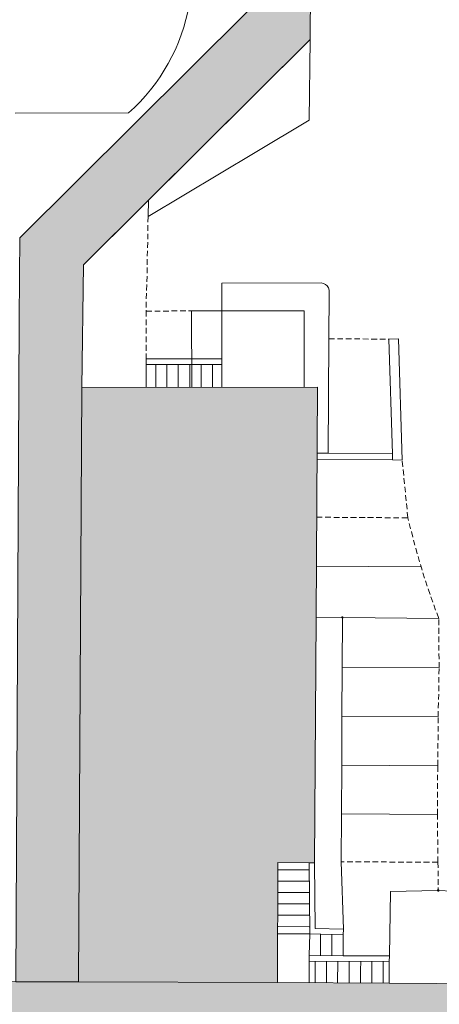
# Model space of a CAD drawing. Header units: metres. Extents: x -15 to 143, y -45 to 47.
# Tile 25 of 41: x 91.342 to 92.23, y 27.971 to 30.052. Entities that reach past the tile are written whole.
import ezdxf

# ---------------------------------------------------------------- set-up
doc = ezdxf.new("R2010")
doc.units = ezdxf.units.M
doc.header["$LTSCALE"] = 0.0125
doc.layers.add('X_YYY_STF_8', color=7, linetype='Continuous', lineweight=9)

# ---------------------------------------------------------------- blocks, each defined once
blk = doc.blocks.new('Ü_Plan_W')
at = {"layer": 'X_YYY_STF_8'}
h = blk.add_hatch(color=9, dxfattribs=at)
h.dxf.hatch_style = 1
edge = h.paths.add_edge_path()
edge.add_line((3.342429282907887, 1.675137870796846), (3.23152067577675, 1.675559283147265))
edge.add_line((3.23152067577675, 1.675559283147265), (3.237872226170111, 2.839309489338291))
edge.add_line((3.237872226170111, 2.839309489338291), (3.238293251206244, 2.918890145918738))
edge.add_line((3.238293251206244, 2.918890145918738), (3.238715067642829, 2.985779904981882))
edge.add_line((3.238715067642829, 2.985779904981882), (3.640459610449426, 3.384558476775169))
edge.add_line((3.640459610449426, 3.384558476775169), (3.644268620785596, 4.046659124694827))
edge.add_line((3.644268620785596, 4.046659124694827), (3.755179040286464, 4.046659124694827))
edge.add_line((3.755179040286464, 4.046659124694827), (3.750948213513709, 3.335456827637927))
edge.add_line((3.750948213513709, 3.335456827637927), (3.350897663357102, 2.938363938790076))
edge.add_line((3.350897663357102, 2.938363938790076), (3.348361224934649, 2.722466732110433))
edge.add_line((3.348361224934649, 2.722466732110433), (3.342429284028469, 1.67513806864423))
h = blk.add_hatch(color=9, dxfattribs=at)
h.dxf.hatch_style = 1
h.paths.add_polyline_path([(3.693378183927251, 1.674295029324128), (3.693800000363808, 1.885540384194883), (3.758566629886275, 1.885110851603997), (3.761110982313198, 2.317756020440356), (3.763647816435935, 2.722888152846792), (3.348361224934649, 2.722466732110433), (3.342429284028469, 1.67513806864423)])
at = {"layer": 'X_YYY_STF_8', "linetype": 'Continuous', "lineweight": 0}
blk.add_hatch(color=256, dxfattribs=at).paths.add_polyline_path([(3.808948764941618, 2.317334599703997), (3.80851903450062, 2.316062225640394), (3.807255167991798, 2.316062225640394), (3.806404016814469, 2.317334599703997), (3.807255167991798, 2.318606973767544), (3.80851903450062, 2.318606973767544)], flags=0)
at = {"layer": 'X_YYY_STF_8', "linetype": 'Continuous', "lineweight": 9}
blk.add_hatch(color=256, dxfattribs=at).paths.add_polyline_path([(3.977858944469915, 1.836430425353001), (3.977429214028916, 1.835158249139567), (3.976165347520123, 1.835158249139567), (3.975314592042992, 1.836430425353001), (3.976165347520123, 1.837273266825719), (3.977429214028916, 1.837273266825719), (3.977859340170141, 1.836430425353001)], flags=0)
at = {"layer": 'X_YYY_STF_8'}
h = blk.add_hatch(color=9, dxfattribs=at)
h.dxf.hatch_style = 1
edge = h.paths.add_edge_path()
edge.add_line((1.639361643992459, 1.686994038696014), (1.665188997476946, 1.686572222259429))
edge.add_line((1.665188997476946, 1.686572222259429), (1.706673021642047, 1.686572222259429))
edge.add_line((1.706673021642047, 1.686572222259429), (2.368832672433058, 1.681790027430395))
edge.add_line((2.368832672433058, 1.681790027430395), (3.231518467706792, 1.675559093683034))
edge.add_line((3.231518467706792, 1.675559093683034), (3.342429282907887, 1.675137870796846))
edge.add_line((3.342429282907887, 1.675137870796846), (3.693378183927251, 1.674295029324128))
edge.add_line((3.693378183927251, 1.674295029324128), (3.890223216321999, 1.673022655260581))
edge.add_line((3.890223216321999, 1.673022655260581), (4.471462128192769, 1.668784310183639))
edge.add_line((4.471462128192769, 1.668784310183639), (4.638678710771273, 1.665396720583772))
edge.add_line((4.638678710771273, 1.665396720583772), (4.835109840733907, 1.662017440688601))
edge.add_line((4.835109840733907, 1.662017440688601), (4.847387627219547, 1.662017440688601))
edge.add_line((4.847387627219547, 1.662017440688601), (4.846115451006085, 1.212013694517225))
edge.add_line((4.846115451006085, 1.212013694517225), (4.748746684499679, 1.21243521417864))
edge.add_line((4.748746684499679, 1.21243521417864), (4.029927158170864, 1.216244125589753))
edge.add_line((4.029927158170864, 1.216244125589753), (3.771273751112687, 1.217937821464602))
edge.add_line((3.771273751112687, 1.217937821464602), (3.770962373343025, 1.13115192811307))
edge.add_line((3.770962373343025, 1.13115192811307), (3.651043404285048, 1.131582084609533))
edge.add_line((3.651043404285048, 1.131582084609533), (3.618019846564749, 1.132003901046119))
edge.add_line((3.618019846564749, 1.132003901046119), (3.472391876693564, 1.132424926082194))
edge.add_line((3.472391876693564, 1.132424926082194), (3.432180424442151, 1.132424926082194))
edge.add_line((3.432180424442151, 1.132424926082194), (3.329308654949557, 1.133275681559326))
edge.add_line((3.329308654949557, 1.133275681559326), (3.316188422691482, 1.133275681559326))
edge.add_line((3.316188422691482, 1.133275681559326), (3.316672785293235, 1.220482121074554))
edge.add_line((3.316672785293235, 1.220482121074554), (1.636395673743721, 1.230215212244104))
edge.add_line((1.636395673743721, 1.230215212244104), (1.639361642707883, 1.686993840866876))
at = {"layer": 'X_YYY_STF_8', "linetype": 'Continuous', "lineweight": 13}
for p, q in [((3.640459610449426, 3.384558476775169), (3.238714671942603, 2.985780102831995)), ((3.750948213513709, 3.375668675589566), (3.750949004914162, 3.335456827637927)), ((3.46561709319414, 3.05266214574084), (3.350897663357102, 2.938363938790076)), ((3.46520398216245, 3.023455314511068), (3.464774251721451, 3.013722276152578)), ((3.238715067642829, 2.985779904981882), (3.238293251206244, 2.918890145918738)), ((3.350897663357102, 2.938363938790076), (3.348361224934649, 2.722466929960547)), ((3.783542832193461, 2.808400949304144), (3.793705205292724, 2.807979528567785)), ((3.762804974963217, 2.606475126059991), (3.762804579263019, 2.59546991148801)), ((3.977429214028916, 2.315641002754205), (3.974042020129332, 2.325381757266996)), ((3.97573601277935, 1.886383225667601), (3.975735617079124, 1.896116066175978)), ((3.758566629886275, 1.885110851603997), (3.748833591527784, 1.88511104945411)), ((3.97573601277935, 1.886383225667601), (3.965581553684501, 1.886383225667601))]:
    blk.add_line(p, q, dxfattribs=at)
at = {"layer": 'X_YYY_STF_8', "linetype": 'Continuous', "lineweight": 0}
for p, q in [((3.750948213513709, 3.335456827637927), (3.46561709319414, 3.052661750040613)), ((3.748833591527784, 3.193638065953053), (3.750949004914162, 3.335456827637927)), ((3.230675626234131, 3.205494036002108), (3.430907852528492, 3.206336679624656)), ((3.748833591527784, 3.193638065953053), (3.653580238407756, 3.136489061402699)), ((3.464774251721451, 3.008641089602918), (3.464774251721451, 2.998478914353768)), ((3.464352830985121, 2.993397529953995), (3.464352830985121, 2.983664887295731)), ((3.464352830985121, 2.978583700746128), (3.46393141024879, 2.968421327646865)), ((3.46393141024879, 2.963340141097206), (3.463509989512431, 2.953607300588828)), ((3.463509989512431, 2.948526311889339), (3.463080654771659, 2.938363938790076)), ((3.463080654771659, 2.933712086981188), (3.463080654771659, 2.923549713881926)), ((3.463080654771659, 2.918468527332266), (3.4626592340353, 2.908735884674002)), ((3.4626592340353, 2.903654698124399), (3.46223781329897, 2.893492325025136)), ((3.594737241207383, 2.857510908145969), (3.594736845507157, 2.906191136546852)), ((3.594737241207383, 2.906191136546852), (3.770001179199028, 2.906620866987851)), ((3.770001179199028, 2.906620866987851), (3.774231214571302, 2.905769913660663)), ((3.774231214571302, 2.90576971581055), (3.778040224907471, 2.904076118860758)), ((3.778040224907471, 2.904076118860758), (3.781006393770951, 2.901539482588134)), ((3.781006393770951, 2.901539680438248), (3.783121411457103, 2.897722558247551)), ((3.783121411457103, 2.897722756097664), (3.784393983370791, 2.893913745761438)), ((3.46223781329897, 2.888411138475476), (3.461816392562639, 2.878678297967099)), ((3.784393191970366, 2.889683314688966), (3.783542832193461, 2.808400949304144)), ((3.784393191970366, 2.893913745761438), (3.784393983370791, 2.889683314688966)), ((3.461816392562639, 2.873597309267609), (3.46138666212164, 2.863434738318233)), ((3.461387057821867, 2.858353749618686), (3.46138666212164, 2.85708137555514)), ((3.461387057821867, 2.857081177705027), (3.46138666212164, 2.847348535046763)), ((3.461387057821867, 2.857081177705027), (3.471549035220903, 2.85708137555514)), ((3.476630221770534, 2.857081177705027), (3.486363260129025, 2.85708137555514)), ((3.491444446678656, 2.857081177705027), (3.501606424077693, 2.85708137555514)), ((3.506258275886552, 2.857510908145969), (3.516421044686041, 2.857510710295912)), ((3.521501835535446, 2.857510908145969), (3.531664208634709, 2.857510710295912)), ((3.536316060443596, 2.857510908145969), (3.541396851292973, 2.857510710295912)), ((3.541826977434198, 2.722888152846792), (3.541396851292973, 2.857510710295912)), ((3.541397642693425, 2.857510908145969), (3.739943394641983, 2.857510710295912)), ((3.594737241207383, 2.857510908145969), (3.594736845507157, 2.772840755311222)), ((3.73994379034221, 2.857510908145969), (3.739943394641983, 2.722888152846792)), ((3.461387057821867, 2.842267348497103), (3.46138666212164, 2.832105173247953)), ((3.461387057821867, 2.827453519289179), (3.46138666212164, 2.817290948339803)), ((3.461387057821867, 2.812209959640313), (3.46138666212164, 2.802055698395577)), ((3.461387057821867, 2.797395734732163), (3.46138666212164, 2.7872333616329)), ((3.783542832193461, 2.808400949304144), (3.782278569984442, 2.606475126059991)), ((3.798786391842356, 2.807979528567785), (3.80851903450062, 2.807979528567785)), ((3.813600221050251, 2.807979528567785), (3.823762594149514, 2.807979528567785)), ((3.828843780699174, 2.807979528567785), (3.838576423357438, 2.807979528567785)), ((3.843658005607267, 2.807979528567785), (3.85382037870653, 2.807558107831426)), ((3.858471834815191, 2.807558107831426), (3.868634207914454, 2.807558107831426)), ((3.873715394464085, 2.807558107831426), (3.883448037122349, 2.807558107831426)), ((3.888529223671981, 2.807558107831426), (3.889379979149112, 2.807558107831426)), ((3.906309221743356, 2.807979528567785), (3.889379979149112, 2.807558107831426)), ((3.461387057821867, 2.782151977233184), (3.46138666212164, 2.772840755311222)), ((3.461387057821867, 2.772841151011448), (3.46138666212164, 2.762686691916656)), ((3.461387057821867, 2.762686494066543), (3.595158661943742, 2.762686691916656)), ((3.461387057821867, 2.762686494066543), (3.461816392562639, 2.722466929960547)), ((3.498219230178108, 2.762257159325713), (3.498219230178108, 2.723309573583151)), ((3.518114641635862, 2.762257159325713), (3.518114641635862, 2.723309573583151)), ((3.538438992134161, 2.762257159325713), (3.538438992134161, 2.723309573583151)), ((3.558334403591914, 2.762257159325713), (3.558334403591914, 2.74617075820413)), ((3.578229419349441, 2.762257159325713), (3.578229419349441, 2.745749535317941)), ((3.594737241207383, 2.772841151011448), (3.595158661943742, 2.762686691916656)), ((3.595158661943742, 2.762686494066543), (3.595158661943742, 2.722888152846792)), ((3.558334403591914, 2.74617075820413), (3.558334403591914, 2.723309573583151)), ((3.578229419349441, 2.745749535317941), (3.578229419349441, 2.723309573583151)), ((3.762804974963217, 2.606475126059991), (3.782278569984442, 2.606475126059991)), ((3.913084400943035, 2.594619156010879), (3.896155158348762, 2.595040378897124)), ((3.914356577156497, 2.582341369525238), (3.913084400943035, 2.592503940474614)), ((3.915628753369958, 2.567527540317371), (3.914777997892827, 2.577689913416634)), ((3.917314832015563, 2.552705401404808), (3.916050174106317, 2.562446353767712)), ((3.918587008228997, 2.537891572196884), (3.917744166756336, 2.547632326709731)), ((3.920280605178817, 2.522648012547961), (3.919008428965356, 2.532810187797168)), ((3.921552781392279, 2.507833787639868), (3.920702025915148, 2.517996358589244)), ((3.923246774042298, 2.493019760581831), (3.921974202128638, 2.502752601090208)), ((3.762383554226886, 2.493870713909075), (3.772116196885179, 2.493870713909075)), ((3.777197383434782, 2.493870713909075), (3.787359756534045, 2.493870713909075)), ((3.792433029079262, 2.493441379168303), (3.802173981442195, 2.49344118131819)), ((3.8072547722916, 2.493441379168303), (3.817408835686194, 2.49344118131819)), ((3.822068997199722, 2.493441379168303), (3.832230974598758, 2.49344118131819)), ((3.837312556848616, 2.493441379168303), (3.84746662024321, 2.49344118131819)), ((3.852126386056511, 2.493441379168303), (3.862288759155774, 2.49344118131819)), ((3.867362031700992, 2.493441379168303), (3.877102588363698, 2.49344118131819)), ((3.882184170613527, 2.493019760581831), (3.89233823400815, 2.493019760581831)), ((3.897419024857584, 2.493019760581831), (3.907160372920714, 2.493019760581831)), ((3.912241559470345, 2.493019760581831), (3.92239562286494, 2.493019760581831)), ((3.924089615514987, 2.487938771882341), (3.923246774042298, 2.493019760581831)), ((3.927906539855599, 2.473124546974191), (3.925361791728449, 2.482857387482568)), ((3.931715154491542, 2.458732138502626), (3.929170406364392, 2.468464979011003)), ((3.935524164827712, 2.444331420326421), (3.932979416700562, 2.453650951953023)), ((3.939332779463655, 2.42951778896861), (3.936796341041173, 2.439258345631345)), ((3.943563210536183, 2.415124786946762), (3.941026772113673, 2.424865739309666)), ((3.946529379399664, 2.406656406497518), (3.761953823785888, 2.40750716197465)), ((3.948223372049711, 2.400732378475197), (3.945256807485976, 2.410473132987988)), ((3.952453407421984, 2.386760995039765), (3.949495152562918, 2.396072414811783)), ((3.957113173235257, 2.3723685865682), (3.954147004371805, 2.381680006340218)), ((3.962194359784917, 2.357975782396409), (3.958806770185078, 2.367708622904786)), ((3.966845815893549, 2.344004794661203), (3.963466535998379, 2.353324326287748)), ((3.971927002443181, 2.33003341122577), (3.968539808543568, 2.339344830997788)), ((3.80851903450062, 2.317334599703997), (3.80851903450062, 2.317132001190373)), ((3.977429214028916, 2.315641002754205), (3.808948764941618, 2.317334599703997)), ((3.977429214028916, 2.303784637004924), (3.977429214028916, 2.313525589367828)), ((3.977858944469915, 2.288549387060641), (3.977429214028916, 2.298711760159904)), ((3.977858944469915, 2.273727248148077), (3.977859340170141, 2.28388962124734)), ((3.977858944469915, 2.25891341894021), (3.977859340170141, 2.268654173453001)), ((3.978280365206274, 2.243677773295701), (3.977859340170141, 2.253832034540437)), ((3.978280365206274, 2.228855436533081), (3.978280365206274, 2.238596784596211)), ((3.978280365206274, 2.228855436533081), (3.807255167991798, 2.229706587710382)), ((3.977858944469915, 2.217429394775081), (3.978280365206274, 2.227591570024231)), ((3.977858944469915, 2.202615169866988), (3.977859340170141, 2.212348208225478)), ((3.977429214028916, 2.187371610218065), (3.977429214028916, 2.197533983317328)), ((3.977008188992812, 2.172557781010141), (3.977429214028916, 2.182290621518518)), ((3.976165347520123, 2.142499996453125), (3.976586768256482, 2.152233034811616)), ((3.976586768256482, 2.157314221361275), (3.977008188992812, 2.167476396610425)), ((3.976165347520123, 2.142499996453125), (3.806825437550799, 2.143342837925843)), ((3.976165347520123, 2.131073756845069), (3.976165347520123, 2.141227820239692)), ((3.976165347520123, 2.116251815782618), (3.976165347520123, 2.125992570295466)), ((3.976165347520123, 2.101015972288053), (3.976165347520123, 2.111170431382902)), ((3.97573601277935, 2.086193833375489), (3.975735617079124, 2.095934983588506)), ((3.97573601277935, 2.070958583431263), (3.975735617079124, 2.081120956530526)), ((3.97573601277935, 2.0561364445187), (3.975735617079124, 2.066298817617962)), ((3.805982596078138, 1.971045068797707), (3.806404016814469, 2.056987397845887)), ((3.97573601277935, 2.0561364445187), (3.806404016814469, 2.056987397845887)), ((3.97573601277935, 2.045131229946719), (3.975735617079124, 2.055293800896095)), ((3.975314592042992, 2.030317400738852), (3.975314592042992, 2.040050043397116)), ((3.975314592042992, 2.015073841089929), (3.975314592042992, 2.025236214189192)), ((3.975314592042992, 2.000259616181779), (3.975314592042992, 2.00999265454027)), ((3.975314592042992, 1.98501645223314), (3.975314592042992, 1.995178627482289)), ((3.975314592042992, 1.97020222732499), (3.975314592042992, 1.979935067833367)), ((3.805561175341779, 1.886804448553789), (3.805982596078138, 1.971045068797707)), ((3.975314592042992, 1.97020222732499), (3.805982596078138, 1.971045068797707)), ((3.975314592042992, 1.961312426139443), (3.975314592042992, 1.97020222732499)), ((3.975314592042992, 1.946498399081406), (3.975314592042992, 1.95623104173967)), ((3.975314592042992, 1.93125464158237), (3.975314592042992, 1.941417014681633)), ((3.97573601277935, 1.91644061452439), (3.975735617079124, 1.926173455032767)), ((3.97573601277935, 1.901197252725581), (3.975735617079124, 1.911359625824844)), ((3.748833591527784, 1.885110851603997), (3.750097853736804, 1.759807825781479)), ((3.759838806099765, 1.76954027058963), (3.758566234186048, 1.88511104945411)), ((3.810642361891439, 1.886804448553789), (3.805561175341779, 1.886804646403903)), ((3.825877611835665, 1.886804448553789), (3.815715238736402, 1.886804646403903)), ((3.840691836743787, 1.886804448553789), (3.830959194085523, 1.886804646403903)), ((3.855935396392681, 1.886804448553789), (3.845773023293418, 1.886804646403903)), ((3.870749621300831, 1.886804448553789), (3.860595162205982, 1.886804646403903)), ((3.885571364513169, 1.886804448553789), (3.875830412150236, 1.886804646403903)), ((3.900807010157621, 1.886383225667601), (3.890644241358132, 1.886383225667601)), ((3.915628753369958, 1.886383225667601), (3.905888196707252, 1.886383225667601)), ((3.930864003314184, 1.886383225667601), (3.920702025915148, 1.886383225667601)), ((3.945678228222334, 1.886383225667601), (3.93594558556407, 1.886383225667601)), ((3.960921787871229, 1.886383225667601), (3.950759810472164, 1.886383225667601)), ((3.97573601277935, 1.886383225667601), (3.976165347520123, 1.876220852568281)), ((3.694221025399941, 1.872833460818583), (3.748404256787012, 1.872833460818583)), ((3.976165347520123, 1.871139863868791), (3.976165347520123, 1.861406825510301)), ((3.976165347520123, 1.856325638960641), (3.976586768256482, 1.846163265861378)), ((3.694221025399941, 1.852517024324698), (3.748404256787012, 1.852517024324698)), ((3.976586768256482, 1.841511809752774), (3.976586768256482, 1.837273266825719)), ((3.694221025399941, 1.832621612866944), (3.718775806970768, 1.832621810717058)), ((3.718775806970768, 1.832621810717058), (3.748833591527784, 1.832621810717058)), ((3.89233823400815, 1.834307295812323), (3.890644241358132, 1.72086024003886)), ((3.977429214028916, 1.836430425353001), (3.977429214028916, 1.836227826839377)), ((3.977858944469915, 1.836000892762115), (4.000712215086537, 1.835158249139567)), ((3.694221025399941, 1.812718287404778), (3.717925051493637, 1.812718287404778)), ((3.717925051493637, 1.812718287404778), (3.748833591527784, 1.812718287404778)), ((3.694221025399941, 1.792823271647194), (3.749255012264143, 1.792823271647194)), ((3.809370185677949, 1.767846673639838), (3.759838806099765, 1.769540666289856)), ((3.750097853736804, 1.759807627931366), (3.693800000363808, 1.759807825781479)), ((3.749255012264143, 1.721703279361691), (3.750097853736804, 1.759807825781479)), ((3.750097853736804, 1.759807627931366), (3.808948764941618, 1.758114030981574)), ((3.76915002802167, 1.758535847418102), (3.76915002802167, 1.744142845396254)), ((3.789045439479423, 1.758114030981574), (3.789045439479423, 1.74330020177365)), ((3.809370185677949, 1.767846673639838), (3.808948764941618, 1.758114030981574)), ((3.808948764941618, 1.721281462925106), (3.808948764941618, 1.758114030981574)), ((3.76915002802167, 1.744142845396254), (3.768729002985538, 1.72212450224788)), ((3.789045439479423, 1.74330020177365), (3.789045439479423, 1.72212450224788)), ((3.749255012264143, 1.721703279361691), (3.748833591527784, 1.711548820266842)), ((3.890644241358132, 1.720860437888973), (3.890223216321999, 1.711119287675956)), ((3.748833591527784, 1.711548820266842), (3.748833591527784, 1.673865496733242)), ((3.759838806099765, 1.711119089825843), (3.759417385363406, 1.674295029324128)), ((3.779733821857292, 1.711119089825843), (3.779312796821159, 1.674295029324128)), ((3.799637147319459, 1.711119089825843), (3.799207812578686, 1.674295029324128)), ((3.819532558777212, 1.71069806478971), (3.819532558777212, 1.695883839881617)), ((3.839848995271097, 1.71069806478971), (3.839427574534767, 1.696726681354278)), ((3.859744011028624, 1.71069806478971), (3.85932298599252, 1.673865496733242)), ((3.879647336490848, 1.710276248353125), (3.879218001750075, 1.67344407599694)), ((3.890223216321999, 1.711119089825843), (3.890223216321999, 1.673022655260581)), ((3.819532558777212, 1.695883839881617), (3.819532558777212, 1.673865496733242)), ((3.839427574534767, 1.696726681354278), (3.839427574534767, 1.673865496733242))]:
    blk.add_line(p, q, dxfattribs=at)
at = {"layer": 'X_YYY_STF_8', "linetype": 'Continuous', "lineweight": 5}
for p, q in [((3.46520398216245, 3.023455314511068), (3.653580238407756, 3.136489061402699)), ((3.46561709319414, 3.05266214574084), (3.465203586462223, 3.023455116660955)), ((3.889380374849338, 2.807558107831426), (3.896155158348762, 2.605624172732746)), ((3.913084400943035, 2.594619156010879), (3.906309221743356, 2.807979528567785)), ((3.594737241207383, 2.772841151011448), (3.46138666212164, 2.772840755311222)), ((3.478324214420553, 2.762257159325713), (3.478324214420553, 2.723309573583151)), ((3.782278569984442, 2.606475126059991), (3.896155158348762, 2.605624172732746)), ((3.896155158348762, 2.60562377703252), (3.896155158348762, 2.595040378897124)), ((3.896155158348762, 2.595040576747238), (3.762804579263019, 2.59546991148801)), ((3.806404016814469, 2.317334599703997), (3.761110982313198, 2.317756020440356)), ((3.8072547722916, 2.229706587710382), (3.80767619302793, 2.316062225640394)), ((3.806825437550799, 2.143342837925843), (3.807255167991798, 2.229706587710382)), ((3.806404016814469, 2.056987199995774), (3.806825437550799, 2.143342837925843)), ((3.809370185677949, 1.767846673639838), (3.805561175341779, 1.886804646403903)), ((3.975314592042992, 1.836000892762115), (3.89233823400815, 1.834307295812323)), ((3.694221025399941, 1.772928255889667), (3.749255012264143, 1.772506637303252)), ((3.749255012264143, 1.721703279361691), (3.808948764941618, 1.721281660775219)), ((3.808948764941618, 1.721281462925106), (3.890644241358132, 1.72086024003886)), ((3.748833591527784, 1.711548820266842), (3.890223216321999, 1.711119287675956))]:
    blk.add_line(p, q, dxfattribs=at)
at = {"layer": 'X_YYY_STF_8'}
for points in [[(3.342429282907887, 1.675137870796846), (3.23152067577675, 1.675559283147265), (3.237872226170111, 2.839309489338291), (3.238293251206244, 2.918890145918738), (3.238715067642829, 2.985779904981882), (3.640459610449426, 3.384558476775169), (3.644268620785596, 4.046659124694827), (3.755179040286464, 4.046659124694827), (3.750948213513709, 3.335456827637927), (3.350897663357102, 2.938363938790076), (3.348361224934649, 2.722466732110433), (3.342429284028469, 1.67513806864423)], [(3.693378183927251, 1.674295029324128), (3.693800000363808, 1.885540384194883), (3.758566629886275, 1.885110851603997), (3.761110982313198, 2.317756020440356), (3.763647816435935, 2.722888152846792), (3.348361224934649, 2.722466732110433), (3.342429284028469, 1.67513806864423), (3.693378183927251, 1.674295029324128)], [(1.639361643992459, 1.686994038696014), (1.665188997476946, 1.686572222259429), (1.706673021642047, 1.686572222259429), (2.368832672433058, 1.681790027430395), (3.231518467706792, 1.675559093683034), (3.342429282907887, 1.675137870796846), (3.693378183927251, 1.674295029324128), (3.890223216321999, 1.673022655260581), (4.471462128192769, 1.668784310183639)]]:
    blk.add_lwpolyline(points, dxfattribs=at)
at = {"layer": 'X_YYY_STF_8', "linetype": 'Continuous', "lineweight": 0}
for points in [[(3.54224800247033, 3.453985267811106), (3.541944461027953, 3.439799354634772), (3.54103891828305, 3.425700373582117), (3.539538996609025, 3.411705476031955), (3.537452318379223, 3.397831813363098), (3.53478650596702, 3.38409653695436), (3.531549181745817, 3.370516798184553), (3.527747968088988, 3.357109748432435), (3.523390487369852, 3.343892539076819), (3.518484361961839, 3.330882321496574), (3.513037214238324, 3.318096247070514), (3.50705666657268, 3.305551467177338), (3.500550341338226, 3.293265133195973), (3.493525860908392, 3.281254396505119), (3.485990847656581, 3.269536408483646), (3.477952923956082, 3.258128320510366), (3.469419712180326, 3.247047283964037), (3.460398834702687, 3.236310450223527), (3.45089791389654, 3.225934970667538), (3.440924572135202, 3.215937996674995), (3.430486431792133, 3.206336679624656)], [(3.806404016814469, 2.317756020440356), (3.806407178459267, 2.317820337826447), (3.806416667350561, 2.317884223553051), (3.806432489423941, 2.317947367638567), (3.806454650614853, 2.31800946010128), (3.80648315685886, 2.318070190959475), (3.806518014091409, 2.318129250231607), (3.806559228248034, 2.318186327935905), (3.806606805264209, 2.318241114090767), (3.806660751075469, 2.318293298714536), (3.806721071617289, 2.318342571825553), (3.806787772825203, 2.318388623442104), (3.806860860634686, 2.318431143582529), (3.806940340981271, 2.318469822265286), (3.807026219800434, 2.318504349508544), (3.807118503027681, 2.31853441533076), (3.807217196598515, 2.318559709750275), (3.807322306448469, 2.318579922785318), (3.80743383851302, 2.318594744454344), (3.807551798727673, 2.318603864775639), (3.80767619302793, 2.318606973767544)], [(3.80767619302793, 2.31649195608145), (3.807551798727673, 2.31649511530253), (3.80743383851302, 2.3165045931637), (3.807322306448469, 2.316520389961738), (3.807217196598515, 2.316542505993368), (3.807118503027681, 2.316570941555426), (3.807026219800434, 2.316605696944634), (3.806940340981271, 2.316646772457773), (3.806860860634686, 2.316694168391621), (3.806787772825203, 2.316747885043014), (3.806721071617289, 2.31680792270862), (3.806660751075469, 2.316874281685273), (3.806606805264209, 2.31694696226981), (3.806559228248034, 2.317025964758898), (3.806518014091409, 2.317111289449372), (3.80648315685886, 2.317202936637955), (3.806454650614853, 2.317300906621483), (3.806432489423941, 2.317405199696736), (3.806416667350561, 2.317515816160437), (3.806407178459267, 2.317632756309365), (3.806404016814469, 2.317756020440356)], [(3.80767619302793, 2.318606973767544), (3.807739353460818, 2.318603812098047), (3.807802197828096, 2.318594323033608), (3.807864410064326, 2.318578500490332), (3.807925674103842, 2.318556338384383), (3.807985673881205, 2.318527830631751), (3.80804409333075, 2.318492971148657), (3.808100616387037, 2.318451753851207), (3.808154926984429, 2.318404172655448), (3.808206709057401, 2.318350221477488), (3.808255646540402, 2.318289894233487), (3.80830142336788, 2.318223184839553), (3.808343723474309, 2.318150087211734), (3.808382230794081, 2.318070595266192), (3.808416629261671, 2.317984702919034), (3.808446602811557, 2.317892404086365), (3.808471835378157, 2.31779369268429), (3.808492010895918, 2.317688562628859), (3.80850681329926, 2.317577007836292), (3.808515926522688, 2.317459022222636), (3.80851903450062, 2.317334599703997)], [(3.80851903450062, 2.317334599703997), (3.808515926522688, 2.317271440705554), (3.80850681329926, 2.317208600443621), (3.808492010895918, 2.317146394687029), (3.808471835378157, 2.317085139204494), (3.808446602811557, 2.317025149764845), (3.808416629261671, 2.316966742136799), (3.808382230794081, 2.316910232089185), (3.808343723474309, 2.316855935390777), (3.80830142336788, 2.31680416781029), (3.808255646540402, 2.316755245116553), (3.808206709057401, 2.316709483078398), (3.808154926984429, 2.316667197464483), (3.808100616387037, 2.316628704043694), (3.80804409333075, 2.316594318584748), (3.807985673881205, 2.316564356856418), (3.807925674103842, 2.316539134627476), (3.807864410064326, 2.316518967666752), (3.807802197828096, 2.316504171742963), (3.807739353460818, 2.316495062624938), (3.80767619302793, 2.31649195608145)], [(3.975314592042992, 1.836430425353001), (3.975317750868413, 1.836496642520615), (3.975327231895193, 1.836568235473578), (3.975343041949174, 1.836644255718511), (3.975365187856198, 1.83672375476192), (3.975393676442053, 1.836805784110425), (3.975428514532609, 1.836889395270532), (3.975469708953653, 1.836973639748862), (3.975517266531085, 1.837057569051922), (3.975571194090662, 1.837140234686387), (3.975631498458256, 1.837220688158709), (3.975698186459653, 1.837297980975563), (3.975771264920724, 1.8373711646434), (3.975850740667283, 1.837439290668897), (3.975936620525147, 1.837501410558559), (3.976028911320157, 1.837556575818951), (3.976127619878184, 1.837603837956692), (3.976232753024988, 1.837642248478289), (3.976344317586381, 1.837670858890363), (3.976462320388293, 1.837688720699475), (3.976586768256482, 1.837694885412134)], [(3.976586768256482, 1.835158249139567), (3.976462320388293, 1.835164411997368), (3.976344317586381, 1.835182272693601), (3.976232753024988, 1.83521088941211), (3.976127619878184, 1.835249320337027), (3.976028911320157, 1.835296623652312), (3.975936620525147, 1.83535185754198), (3.975850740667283, 1.835414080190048), (3.975771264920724, 1.835482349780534), (3.975698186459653, 1.835555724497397), (3.975631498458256, 1.835633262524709), (3.975571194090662, 1.835714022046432), (3.975517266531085, 1.835797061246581), (3.975469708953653, 1.835881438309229), (3.975428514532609, 1.835966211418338), (3.975393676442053, 1.836050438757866), (3.975365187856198, 1.836133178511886), (3.975343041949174, 1.836213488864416), (3.975327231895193, 1.836290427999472), (3.975317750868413, 1.836363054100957), (3.975314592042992, 1.836430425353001)], [(3.976586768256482, 1.837694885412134), (3.976649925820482, 1.837688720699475), (3.976712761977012, 1.837670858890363), (3.976774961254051, 1.837642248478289), (3.976836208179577, 1.837603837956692), (3.976896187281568, 1.837556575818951), (3.976954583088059, 1.837501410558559), (3.977011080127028, 1.837439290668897), (3.977065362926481, 1.8373711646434), (3.977117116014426, 1.837297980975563), (3.977166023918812, 1.837220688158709), (3.977211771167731, 1.837140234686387), (3.977254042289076, 1.837057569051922), (3.977292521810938, 1.836973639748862), (3.977326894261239, 1.836889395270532), (3.977356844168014, 1.836805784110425), (3.977382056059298, 1.83672375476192), (3.977402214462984, 1.836644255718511), (3.977417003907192, 1.836568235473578), (3.977426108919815, 1.836496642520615), (3.977429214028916, 1.836430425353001)], [(3.977429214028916, 1.836430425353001), (3.977426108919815, 1.836306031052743), (3.977417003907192, 1.836188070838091), (3.977402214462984, 1.836076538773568), (3.977382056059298, 1.835971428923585), (3.977356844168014, 1.835872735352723), (3.977326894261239, 1.835780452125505), (3.977292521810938, 1.835694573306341), (3.977254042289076, 1.835615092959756), (3.977211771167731, 1.835542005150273), (3.977166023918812, 1.83547530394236), (3.977117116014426, 1.83541498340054), (3.977065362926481, 1.83536103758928), (3.977011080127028, 1.835313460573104), (3.976954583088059, 1.83527224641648), (3.976896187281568, 1.835237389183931), (3.976836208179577, 1.835208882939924), (3.976774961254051, 1.835186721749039), (3.976712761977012, 1.835170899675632), (3.97664992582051, 1.835161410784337), (3.976586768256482, 1.835158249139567)]]:
    blk.add_lwpolyline(points, dxfattribs=at)
blk.add_lwpolyline([(3.808948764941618, 2.317334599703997), (3.80851903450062, 2.316062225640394), (3.807255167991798, 2.316062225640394), (3.806404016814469, 2.317334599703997), (3.807255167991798, 2.318606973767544), (3.80851903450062, 2.318606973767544)], close=True, dxfattribs=at)
at = {"layer": 'X_YYY_STF_8', "linetype": 'Continuous', "lineweight": 9}
blk.add_lwpolyline([(3.977858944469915, 1.836430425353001), (3.977429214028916, 1.835158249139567), (3.976165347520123, 1.835158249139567), (3.975314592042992, 1.836430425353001), (3.976165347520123, 1.837273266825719), (3.977429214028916, 1.837273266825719), (3.977859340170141, 1.836430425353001)], close=True, dxfattribs=at)

msp = doc.modelspace()

# ---------------------------------------------------------------- block references
at = {"xscale": 1.2, "yscale": 1.2}
msp.add_blockref('Ü_Plan_W', (87.45584323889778, 26.00774052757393, 9.999999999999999e-09), dxfattribs=at)

doc.saveas('drawing.dxf')
